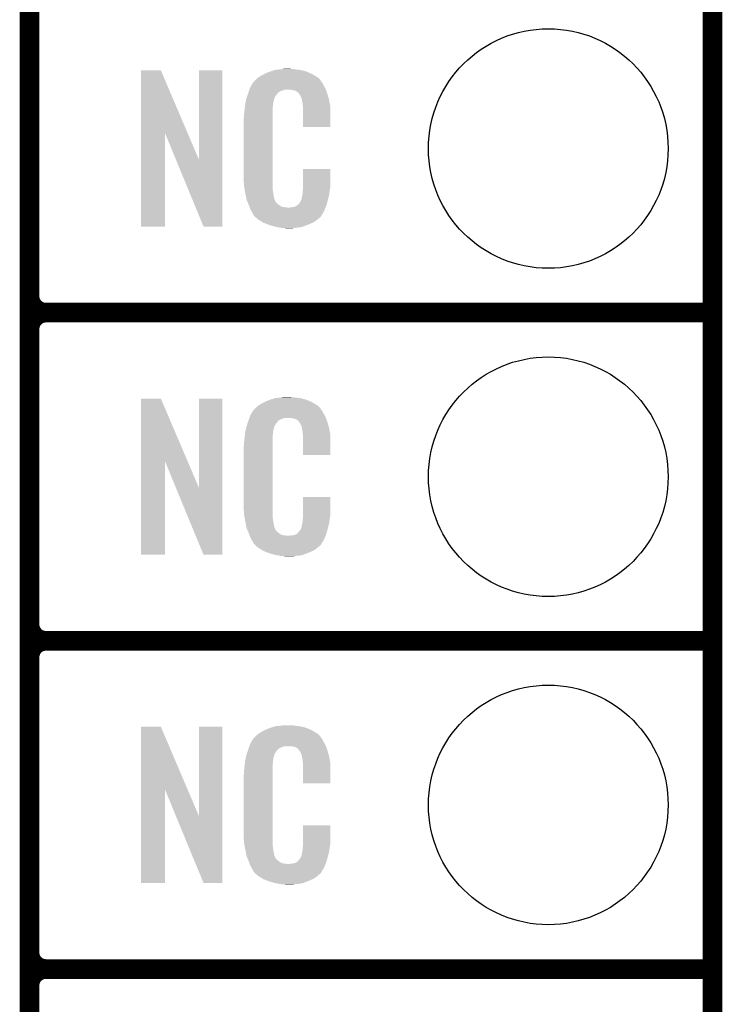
# Model space of a CAD drawing. Extents: x -0.05 to 0.95, y -0.15 to 1.54.
# Tile 16 of 26: x 0.74 to 0.95, y 0.04 to 0.34. Entities that reach past the tile are written whole.
import ezdxf

# ---------------------------------------------------------------- set-up
doc = ezdxf.new("R2010")
doc.units = 0
doc.layers.get('0').update_dxf_attribs({"linetype": 'CONTINUOUS'})
for name, color, linetype in [('ULTRASONIC_3_CLICK_V100_GKO', 5, 'CONTINUOUS'), ('ULTRASONIC_3_CLICK_V100_GTO', 14, 'CONTINUOUS'), ('ULTRASONIC_3_CLICK_V100_GTS', 12, 'CONTINUOUS')]:
    doc.layers.add(name, color=color, linetype=linetype)

# ---------------------------------------------------------------- blocks, each defined once
blk = doc.blocks.new('ROUND_41')
blk.add_circle((0, 0), 0.0365)

msp = doc.modelspace()

# ---------------------------------------------------------------- linework, layer by layer
at = {"layer": 'ULTRASONIC_3_CLICK_V100_GKO', "const_width": 0.006}
msp.add_lwpolyline([(0.95, -0.05), (0.95, 1.45)], dxfattribs=at)
at = {"layer": 'ULTRASONIC_3_CLICK_V100_GTO', "const_width": 0.006}
for points in [[(0.742, -0.022), (0.742, 0.722)], [(0.742, 0.255), (0.742, 0.345)], [(0.747, 0.25), (0.95, 0.25)], [(0.747, 0.25), (0.95, 0.25)], [(0.742, 0.155), (0.742, 0.245)], [(0.747, 0.15), (0.95, 0.15)], [(0.747, 0.15), (0.95, 0.15)], [(0.742, 0.055), (0.742, 0.145)], [(0.747, 0.05), (0.95, 0.05)], [(0.747, 0.05), (0.95, 0.05)]]:
    msp.add_lwpolyline(points, dxfattribs=at)
for points in [[(0.742, 0.255, 0.414214), (0.747, 0.25)], [(0.747, 0.25, 0.414214), (0.742, 0.245)], [(0.747, 0.25, 0.414214), (0.742, 0.245)], [(0.742, 0.155, 0.414214), (0.747, 0.15)], [(0.747, 0.15, 0.414214), (0.742, 0.145)], [(0.747, 0.15, 0.414214), (0.742, 0.145)], [(0.742, 0.055, 0.414214), (0.747, 0.05)], [(0.747, 0.05, 0.414214), (0.742, 0.045)], [(0.747, 0.05, 0.414214), (0.742, 0.045)]]:
    msp.add_lwpolyline(points, format="xyb", dxfattribs=at)
at = {"layer": 'ULTRASONIC_3_CLICK_V100_GTO'}
for points in [[(0.81667, 0.3239), (0.817, 0.324), (0.8247, 0.3239), (0.8239, 0.324)], [(0.817, 0.324), (0.8182, 0.3241), (0.8239, 0.324), (0.8231, 0.3241)], [(0.8182, 0.3241), (0.8188, 0.3242), (0.8231, 0.3241), (0.8225, 0.3242)], [(0.8188, 0.3242), (0.8194, 0.3243), (0.8219, 0.3242), (0.8214, 0.3243)], [(0.7759, 0.3046), (0.7759, 0.3238), (0.79019, 0.3046), (0.782, 0.3238)], [(0.7759, 0.3238), (0.7759, 0.3238), (0.782, 0.3238), (0.7759, 0.3238)], [(0.7936, 0.2966), (0.7936, 0.3238), (0.8007, 0.2966), (0.8007, 0.3238)], [(0.7936, 0.3238), (0.7936, 0.3238), (0.8007, 0.3238), (0.7936, 0.3238)], [(0.8108, 0.3209), (0.81137, 0.3214), (0.83053, 0.3209), (0.8301, 0.3214)], [(0.81137, 0.3214), (0.8116, 0.3216), (0.8301, 0.3214), (0.82982, 0.3216)], [(0.8116, 0.3216), (0.81207, 0.3219), (0.82982, 0.3216), (0.8294, 0.3219)], [(0.81207, 0.3219), (0.8127, 0.3223), (0.8294, 0.3219), (0.82873, 0.3223)], [(0.8127, 0.3223), (0.8137, 0.3228), (0.82873, 0.3223), (0.8279, 0.3228)], [(0.8137, 0.3228), (0.8141, 0.323), (0.8279, 0.3228), (0.82741, 0.323)], [(0.8141, 0.323), (0.8151, 0.3234), (0.82741, 0.323), (0.82644, 0.3234)], [(0.8151, 0.3234), (0.8154, 0.3235), (0.82644, 0.3234), (0.8262, 0.3235)], [(0.8154, 0.3235), (0.816, 0.3237), (0.8262, 0.3235), (0.82545, 0.3237)], [(0.816, 0.3237), (0.81667, 0.3239), (0.82545, 0.3237), (0.8247, 0.3239)], [(0.80895, 0.3179), (0.80902, 0.3181), (0.83227, 0.3179), (0.8322, 0.3181)], [(0.80902, 0.3181), (0.8092, 0.3186), (0.8322, 0.3181), (0.83193, 0.3186)], [(0.8092, 0.3186), (0.80955, 0.3192), (0.83193, 0.3186), (0.8316, 0.3192)], [(0.80955, 0.3192), (0.81008, 0.3201), (0.8316, 0.3192), (0.8311, 0.3201)], [(0.81008, 0.3201), (0.8102, 0.3203), (0.8311, 0.3201), (0.83095, 0.3203)], [(0.8102, 0.3203), (0.8104, 0.3204), (0.83095, 0.3203), (0.83088, 0.3204)], [(0.8104, 0.3204), (0.81048, 0.3205), (0.83088, 0.3204), (0.8308, 0.3205)], [(0.81048, 0.3205), (0.81064, 0.3207), (0.8308, 0.3205), (0.8307, 0.3207)], [(0.81064, 0.3207), (0.8108, 0.3209), (0.8307, 0.3207), (0.83053, 0.3209)], [(0.8079, 0.3147), (0.80812, 0.3154), (0.81641, 0.3147), (0.8166, 0.3154)], [(0.80812, 0.3154), (0.80841, 0.3163), (0.8166, 0.3154), (0.8171, 0.3163)], [(0.80841, 0.3163), (0.8085, 0.3166), (0.8171, 0.3163), (0.8174, 0.3166)], [(0.8085, 0.3166), (0.80854, 0.3167), (0.8174, 0.3166), (0.8175, 0.3167)], [(0.80854, 0.3167), (0.8086, 0.3169), (0.8175, 0.3167), (0.8176, 0.3169)], [(0.8086, 0.3169), (0.80875, 0.3173), (0.8176, 0.3169), (0.8181, 0.3173)], [(0.80875, 0.3173), (0.80895, 0.3179), (0.8181, 0.3173), (0.8196, 0.3179)], [(0.80895, 0.3179), (0.80895, 0.3179), (0.8196, 0.3179), (0.8215, 0.3179)], [(0.8222, 0.3178), (0.8215, 0.3179), (0.83231, 0.3178), (0.83227, 0.3179)], [(0.8227, 0.3177), (0.8222, 0.3178), (0.83234, 0.3177), (0.83231, 0.3178)], [(0.8237, 0.3172), (0.8227, 0.3177), (0.83252, 0.3172), (0.83234, 0.3177)], [(0.8238, 0.317), (0.8237, 0.3172), (0.83259, 0.317), (0.83252, 0.3172)], [(0.82406, 0.3167), (0.8238, 0.317), (0.8327, 0.3167), (0.83259, 0.317)], [(0.8244, 0.3163), (0.82406, 0.3167), (0.83282, 0.3163), (0.8327, 0.3167)], [(0.8248, 0.3154), (0.8244, 0.3163), (0.83308, 0.3154), (0.83282, 0.3163)], [(0.82496, 0.315), (0.8248, 0.3154), (0.8332, 0.315), (0.83308, 0.3154)], [(0.825, 0.3149), (0.82496, 0.315), (0.83322, 0.3149), (0.8332, 0.315)], [(0.8075, 0.3119), (0.80759, 0.3127), (0.8161, 0.3119), (0.8161, 0.3127)], [(0.80759, 0.3127), (0.8076, 0.3128), (0.8161, 0.3127), (0.81612, 0.3128)], [(0.8076, 0.3128), (0.80766, 0.3132), (0.81612, 0.3128), (0.8162, 0.3132)], [(0.80766, 0.3132), (0.80774, 0.3137), (0.8162, 0.3132), (0.8162, 0.3137)], [(0.80774, 0.3137), (0.80781, 0.3141), (0.8162, 0.3137), (0.8163, 0.3141)], [(0.80781, 0.3141), (0.80784, 0.3143), (0.8163, 0.3141), (0.8163, 0.3143)], [(0.80784, 0.3143), (0.8079, 0.3147), (0.8163, 0.3143), (0.81641, 0.3147)], [(0.825, 0.3146), (0.825, 0.3149), (0.83328, 0.3146), (0.83322, 0.3149)], [(0.8251, 0.3141), (0.825, 0.3146), (0.83337, 0.3141), (0.83328, 0.3146)], [(0.8252, 0.3134), (0.8251, 0.3141), (0.8335, 0.3134), (0.83337, 0.3141)], [(0.82524, 0.3129), (0.8252, 0.3134), (0.8336, 0.3129), (0.8335, 0.3134)], [(0.8253, 0.3121), (0.82524, 0.3129), (0.8336, 0.3121), (0.8336, 0.3129)], [(0.8253, 0.3066), (0.8253, 0.3121), (0.8336, 0.3066), (0.8336, 0.3121)], [(0.8072, 0.3091), (0.8073, 0.3096), (0.816, 0.3091), (0.816, 0.3096)], [(0.8072, 0.2914), (0.8072, 0.3091), (0.816, 0.2914), (0.816, 0.3091)], [(0.8073, 0.3103), (0.8074, 0.311), (0.816, 0.3103), (0.816, 0.311)], [(0.8073, 0.3096), (0.8073, 0.3103), (0.816, 0.3096), (0.816, 0.3103)], [(0.8074, 0.311), (0.80741, 0.3111), (0.816, 0.311), (0.816, 0.3111)], [(0.80741, 0.3111), (0.8075, 0.3119), (0.816, 0.3111), (0.8161, 0.3119)], [(0.7759, 0.2762), (0.7759, 0.3046), (0.7833, 0.2762), (0.7833, 0.3046)], [(0.78659, 0.2966), (0.7833, 0.3046), (0.7936, 0.2966), (0.79019, 0.3046)], [(0.795, 0.2762), (0.78659, 0.2966), (0.8007, 0.2762), (0.8007, 0.2966)], [(0.80729, 0.2889), (0.8072, 0.2914), (0.816, 0.2889), (0.816, 0.2914)], [(0.8253, 0.2883), (0.8253, 0.2938), (0.8336, 0.2883), (0.8336, 0.2938)], [(0.8253, 0.2938), (0.8253, 0.2938), (0.8336, 0.2938), (0.8253, 0.2938)], [(0.8073, 0.2887), (0.80729, 0.2889), (0.81603, 0.2887), (0.816, 0.2889)], [(0.80739, 0.2882), (0.8073, 0.2887), (0.8161, 0.2882), (0.81603, 0.2887)], [(0.80754, 0.2873), (0.80739, 0.2882), (0.8161, 0.2873), (0.8161, 0.2882)], [(0.8253, 0.2878), (0.8253, 0.2883), (0.83353, 0.2878), (0.8336, 0.2883)], [(0.8077, 0.2864), (0.80754, 0.2873), (0.81624, 0.2864), (0.8161, 0.2873)], [(0.8079, 0.2854), (0.8077, 0.2864), (0.8164, 0.2854), (0.81624, 0.2864)], [(0.80808, 0.2845), (0.8079, 0.2854), (0.8166, 0.2845), (0.8164, 0.2854)], [(0.8248, 0.2844), (0.825, 0.2854), (0.8329, 0.2844), (0.83314, 0.2854)], [(0.825, 0.2855), (0.8251, 0.2857), (0.83316, 0.2855), (0.83321, 0.2857)], [(0.825, 0.2854), (0.825, 0.2855), (0.83314, 0.2854), (0.83316, 0.2855)], [(0.8251, 0.286), (0.82512, 0.2861), (0.83328, 0.286), (0.8333, 0.2861)], [(0.8251, 0.2857), (0.8251, 0.286), (0.83321, 0.2857), (0.83328, 0.286)], [(0.82512, 0.2861), (0.8252, 0.2865), (0.8333, 0.2861), (0.83335, 0.2865)], [(0.8252, 0.287), (0.82527, 0.2876), (0.83342, 0.287), (0.8335, 0.2876)], [(0.8252, 0.2865), (0.8252, 0.287), (0.83335, 0.2865), (0.83342, 0.287)], [(0.82527, 0.2876), (0.8253, 0.2878), (0.8335, 0.2876), (0.83353, 0.2878)], [(0.8081, 0.2844), (0.80808, 0.2845), (0.81665, 0.2844), (0.8166, 0.2845)], [(0.80839, 0.2837), (0.8081, 0.2844), (0.817, 0.2837), (0.81665, 0.2844)], [(0.80843, 0.2836), (0.80839, 0.2837), (0.8171, 0.2836), (0.817, 0.2837)], [(0.80851, 0.2834), (0.80843, 0.2836), (0.8172, 0.2834), (0.8171, 0.2836)], [(0.80859, 0.2832), (0.80851, 0.2834), (0.8175, 0.2832), (0.8172, 0.2834)], [(0.80872, 0.2829), (0.80859, 0.2832), (0.8178, 0.2829), (0.8175, 0.2832)], [(0.8088, 0.2827), (0.80872, 0.2829), (0.8181, 0.2827), (0.8178, 0.2829)], [(0.80888, 0.2825), (0.8088, 0.2827), (0.8184, 0.2825), (0.8181, 0.2827)], [(0.80899, 0.2822), (0.80888, 0.2825), (0.819, 0.2822), (0.8184, 0.2825)], [(0.80907, 0.282), (0.80899, 0.2822), (0.8208, 0.282), (0.819, 0.2822)], [(0.8093, 0.2814), (0.80907, 0.282), (0.83191, 0.2814), (0.83215, 0.282)], [(0.8212, 0.282), (0.8215, 0.2821), (0.83215, 0.282), (0.83219, 0.2821)], [(0.8219, 0.2821), (0.8229, 0.2823), (0.83219, 0.2821), (0.83228, 0.2823)], [(0.8229, 0.2823), (0.8234, 0.2826), (0.83228, 0.2823), (0.8324, 0.2826)], [(0.8234, 0.2826), (0.8238, 0.2829), (0.8324, 0.2826), (0.83248, 0.2829)], [(0.8238, 0.2829), (0.8239, 0.2831), (0.83248, 0.2829), (0.83254, 0.2831)], [(0.8239, 0.2831), (0.8243, 0.2835), (0.83254, 0.2831), (0.83265, 0.2835)], [(0.8243, 0.2835), (0.8248, 0.2844), (0.83265, 0.2835), (0.8329, 0.2844)], [(0.80958, 0.2809), (0.8093, 0.2814), (0.8317, 0.2809), (0.83191, 0.2814)], [(0.8098, 0.2805), (0.80958, 0.2809), (0.83146, 0.2805), (0.8317, 0.2809)], [(0.8102, 0.2799), (0.8098, 0.2805), (0.8311, 0.2799), (0.83146, 0.2805)], [(0.8102, 0.2797), (0.8102, 0.2799), (0.83098, 0.2797), (0.8311, 0.2799)], [(0.8105, 0.2794), (0.8102, 0.2797), (0.8308, 0.2794), (0.83098, 0.2797)], [(0.8107, 0.2792), (0.8105, 0.2794), (0.8307, 0.2792), (0.8308, 0.2794)], [(0.8109, 0.279), (0.8107, 0.2792), (0.83045, 0.279), (0.8307, 0.2792)], [(0.81113, 0.2788), (0.8109, 0.279), (0.8302, 0.2788), (0.83045, 0.279)], [(0.8116, 0.2784), (0.81113, 0.2788), (0.82973, 0.2784), (0.8302, 0.2788)], [(0.81192, 0.2782), (0.8116, 0.2784), (0.8295, 0.2782), (0.82973, 0.2784)], [(0.81304, 0.2775), (0.81192, 0.2782), (0.8285, 0.2775), (0.8295, 0.2782)], [(0.8132, 0.2774), (0.81304, 0.2775), (0.82827, 0.2774), (0.8285, 0.2775)], [(0.81449, 0.2769), (0.8132, 0.2774), (0.8271, 0.2769), (0.82827, 0.2774)], [(0.815, 0.2767), (0.81449, 0.2769), (0.82659, 0.2767), (0.8271, 0.2769)], [(0.8167, 0.2762), (0.815, 0.2767), (0.8253, 0.2762), (0.82659, 0.2767)], [(0.81777, 0.276), (0.8167, 0.2762), (0.8244, 0.276), (0.8253, 0.2762)], [(0.8183, 0.2759), (0.81777, 0.276), (0.8233, 0.2759), (0.8244, 0.276)], [(0.8189, 0.2758), (0.8183, 0.2759), (0.8227, 0.2758), (0.8233, 0.2759)], [(0.82, 0.2757), (0.8196, 0.2758), (0.8221, 0.2757), (0.8227, 0.2758)], [(0.7759, 0.2046), (0.7759, 0.2238), (0.79019, 0.2046), (0.782, 0.2238)], [(0.7759, 0.2238), (0.7759, 0.2238), (0.782, 0.2238), (0.7759, 0.2238)], [(0.7936, 0.1966), (0.7936, 0.2238), (0.8007, 0.1966), (0.8007, 0.2238)], [(0.7936, 0.2238), (0.7936, 0.2238), (0.8007, 0.2238), (0.7936, 0.2238)], [(0.81207, 0.2219), (0.8127, 0.2223), (0.8294, 0.2219), (0.82873, 0.2223)], [(0.8127, 0.2223), (0.8137, 0.2228), (0.82873, 0.2223), (0.8279, 0.2228)], [(0.8137, 0.2228), (0.8141, 0.223), (0.8279, 0.2228), (0.82741, 0.223)], [(0.8141, 0.223), (0.8151, 0.2234), (0.82741, 0.223), (0.82644, 0.2234)], [(0.8151, 0.2234), (0.8154, 0.2235), (0.82644, 0.2234), (0.8262, 0.2235)], [(0.8154, 0.2235), (0.816, 0.2237), (0.8262, 0.2235), (0.82545, 0.2237)], [(0.816, 0.2237), (0.81667, 0.2239), (0.82545, 0.2237), (0.8247, 0.2239)], [(0.81667, 0.2239), (0.817, 0.224), (0.8247, 0.2239), (0.8239, 0.224)], [(0.817, 0.224), (0.8182, 0.2241), (0.8239, 0.224), (0.8231, 0.2241)], [(0.8182, 0.2241), (0.8188, 0.2242), (0.8231, 0.2241), (0.8225, 0.2242)], [(0.8188, 0.2242), (0.8194, 0.2243), (0.8219, 0.2242), (0.8214, 0.2243)], [(0.8092, 0.2186), (0.80955, 0.2192), (0.83193, 0.2186), (0.8316, 0.2192)], [(0.80955, 0.2192), (0.81008, 0.2201), (0.8316, 0.2192), (0.8311, 0.2201)], [(0.81008, 0.2201), (0.8102, 0.2203), (0.8311, 0.2201), (0.83095, 0.2203)], [(0.8102, 0.2203), (0.8104, 0.2204), (0.83095, 0.2203), (0.83088, 0.2204)], [(0.8104, 0.2204), (0.81048, 0.2205), (0.83088, 0.2204), (0.8308, 0.2205)], [(0.81048, 0.2205), (0.81064, 0.2207), (0.8308, 0.2205), (0.8307, 0.2207)], [(0.81064, 0.2207), (0.8108, 0.2209), (0.8307, 0.2207), (0.83053, 0.2209)], [(0.8108, 0.2209), (0.81137, 0.2214), (0.83053, 0.2209), (0.8301, 0.2214)], [(0.81137, 0.2214), (0.8116, 0.2216), (0.8301, 0.2214), (0.82982, 0.2216)], [(0.8116, 0.2216), (0.81207, 0.2219), (0.82982, 0.2216), (0.8294, 0.2219)], [(0.80812, 0.2154), (0.80841, 0.2163), (0.8166, 0.2154), (0.8171, 0.2163)], [(0.80841, 0.2163), (0.8085, 0.2166), (0.8171, 0.2163), (0.8174, 0.2166)], [(0.8085, 0.2166), (0.80854, 0.2167), (0.8174, 0.2166), (0.8175, 0.2167)], [(0.80854, 0.2167), (0.8086, 0.2169), (0.8175, 0.2167), (0.8176, 0.2169)], [(0.8086, 0.2169), (0.80875, 0.2173), (0.8176, 0.2169), (0.8181, 0.2173)], [(0.80875, 0.2173), (0.80895, 0.2179), (0.8181, 0.2173), (0.8196, 0.2179)], [(0.80895, 0.2179), (0.80902, 0.2181), (0.83227, 0.2179), (0.8322, 0.2181)], [(0.80895, 0.2179), (0.80895, 0.2179), (0.8196, 0.2179), (0.8215, 0.2179)], [(0.80902, 0.2181), (0.8092, 0.2186), (0.8322, 0.2181), (0.83193, 0.2186)], [(0.8222, 0.2178), (0.8215, 0.2179), (0.83231, 0.2178), (0.83227, 0.2179)], [(0.8227, 0.2177), (0.8222, 0.2178), (0.83234, 0.2177), (0.83231, 0.2178)], [(0.8237, 0.2172), (0.8227, 0.2177), (0.83252, 0.2172), (0.83234, 0.2177)], [(0.8238, 0.217), (0.8237, 0.2172), (0.83259, 0.217), (0.83252, 0.2172)], [(0.82406, 0.2167), (0.8238, 0.217), (0.8327, 0.2167), (0.83259, 0.217)], [(0.8244, 0.2163), (0.82406, 0.2167), (0.83282, 0.2163), (0.8327, 0.2167)], [(0.8248, 0.2154), (0.8244, 0.2163), (0.83308, 0.2154), (0.83282, 0.2163)], [(0.8076, 0.2128), (0.80766, 0.2132), (0.81612, 0.2128), (0.8162, 0.2132)], [(0.80766, 0.2132), (0.80774, 0.2137), (0.8162, 0.2132), (0.8162, 0.2137)], [(0.80774, 0.2137), (0.80781, 0.2141), (0.8162, 0.2137), (0.8163, 0.2141)], [(0.80781, 0.2141), (0.80784, 0.2143), (0.8163, 0.2141), (0.8163, 0.2143)], [(0.80784, 0.2143), (0.8079, 0.2147), (0.8163, 0.2143), (0.81641, 0.2147)], [(0.8079, 0.2147), (0.80812, 0.2154), (0.81641, 0.2147), (0.8166, 0.2154)], [(0.82496, 0.215), (0.8248, 0.2154), (0.8332, 0.215), (0.83308, 0.2154)], [(0.825, 0.2149), (0.82496, 0.215), (0.83322, 0.2149), (0.8332, 0.215)], [(0.825, 0.2146), (0.825, 0.2149), (0.83328, 0.2146), (0.83322, 0.2149)], [(0.8251, 0.2141), (0.825, 0.2146), (0.83337, 0.2141), (0.83328, 0.2146)], [(0.8252, 0.2134), (0.8251, 0.2141), (0.8335, 0.2134), (0.83337, 0.2141)], [(0.82524, 0.2129), (0.8252, 0.2134), (0.8336, 0.2129), (0.8335, 0.2134)], [(0.8073, 0.2103), (0.8074, 0.211), (0.816, 0.2103), (0.816, 0.211)], [(0.8073, 0.2096), (0.8073, 0.2103), (0.816, 0.2096), (0.816, 0.2103)], [(0.8074, 0.211), (0.80741, 0.2111), (0.816, 0.211), (0.816, 0.2111)], [(0.80741, 0.2111), (0.8075, 0.2119), (0.816, 0.2111), (0.8161, 0.2119)], [(0.8075, 0.2119), (0.80759, 0.2127), (0.8161, 0.2119), (0.8161, 0.2127)], [(0.80759, 0.2127), (0.8076, 0.2128), (0.8161, 0.2127), (0.81612, 0.2128)], [(0.8253, 0.2121), (0.82524, 0.2129), (0.8336, 0.2121), (0.8336, 0.2129)], [(0.8253, 0.2066), (0.8253, 0.2121), (0.8336, 0.2066), (0.8336, 0.2121)], [(0.8072, 0.2091), (0.8073, 0.2096), (0.816, 0.2091), (0.816, 0.2096)], [(0.8072, 0.1914), (0.8072, 0.2091), (0.816, 0.1914), (0.816, 0.2091)], [(0.7759, 0.1762), (0.7759, 0.2046), (0.7833, 0.1762), (0.7833, 0.2046)], [(0.78659, 0.1966), (0.7833, 0.2046), (0.7936, 0.1966), (0.79019, 0.2046)], [(0.795, 0.1762), (0.78659, 0.1966), (0.8007, 0.1762), (0.8007, 0.1966)], [(0.8253, 0.1883), (0.8253, 0.1938), (0.8336, 0.1883), (0.8336, 0.1938)], [(0.8253, 0.1938), (0.8253, 0.1938), (0.8336, 0.1938), (0.8253, 0.1938)], [(0.80729, 0.1889), (0.8072, 0.1914), (0.816, 0.1889), (0.816, 0.1914)], [(0.8073, 0.1887), (0.80729, 0.1889), (0.81603, 0.1887), (0.816, 0.1889)], [(0.80739, 0.1882), (0.8073, 0.1887), (0.8161, 0.1882), (0.81603, 0.1887)], [(0.80754, 0.1873), (0.80739, 0.1882), (0.8161, 0.1873), (0.8161, 0.1882)], [(0.8077, 0.1864), (0.80754, 0.1873), (0.81624, 0.1864), (0.8161, 0.1873)], [(0.8079, 0.1854), (0.8077, 0.1864), (0.8164, 0.1854), (0.81624, 0.1864)], [(0.8251, 0.186), (0.82512, 0.1861), (0.83328, 0.186), (0.8333, 0.1861)], [(0.8251, 0.1857), (0.8251, 0.186), (0.83321, 0.1857), (0.83328, 0.186)], [(0.82512, 0.1861), (0.8252, 0.1865), (0.8333, 0.1861), (0.83335, 0.1865)], [(0.8252, 0.187), (0.82527, 0.1876), (0.83342, 0.187), (0.8335, 0.1876)], [(0.8252, 0.1865), (0.8252, 0.187), (0.83335, 0.1865), (0.83342, 0.187)], [(0.82527, 0.1876), (0.8253, 0.1878), (0.8335, 0.1876), (0.83353, 0.1878)], [(0.8253, 0.1878), (0.8253, 0.1883), (0.83353, 0.1878), (0.8336, 0.1883)], [(0.80808, 0.1845), (0.8079, 0.1854), (0.8166, 0.1845), (0.8164, 0.1854)], [(0.8081, 0.1844), (0.80808, 0.1845), (0.81665, 0.1844), (0.8166, 0.1845)], [(0.80839, 0.1837), (0.8081, 0.1844), (0.817, 0.1837), (0.81665, 0.1844)], [(0.80843, 0.1836), (0.80839, 0.1837), (0.8171, 0.1836), (0.817, 0.1837)], [(0.80851, 0.1834), (0.80843, 0.1836), (0.8172, 0.1834), (0.8171, 0.1836)], [(0.80859, 0.1832), (0.80851, 0.1834), (0.8175, 0.1832), (0.8172, 0.1834)], [(0.80872, 0.1829), (0.80859, 0.1832), (0.8178, 0.1829), (0.8175, 0.1832)], [(0.8238, 0.1829), (0.8239, 0.1831), (0.83248, 0.1829), (0.83254, 0.1831)], [(0.8239, 0.1831), (0.8243, 0.1835), (0.83254, 0.1831), (0.83265, 0.1835)], [(0.8243, 0.1835), (0.8248, 0.1844), (0.83265, 0.1835), (0.8329, 0.1844)], [(0.8248, 0.1844), (0.825, 0.1854), (0.8329, 0.1844), (0.83314, 0.1854)], [(0.825, 0.1855), (0.8251, 0.1857), (0.83316, 0.1855), (0.83321, 0.1857)], [(0.825, 0.1854), (0.825, 0.1855), (0.83314, 0.1854), (0.83316, 0.1855)], [(0.8088, 0.1827), (0.80872, 0.1829), (0.8181, 0.1827), (0.8178, 0.1829)], [(0.80888, 0.1825), (0.8088, 0.1827), (0.8184, 0.1825), (0.8181, 0.1827)], [(0.80899, 0.1822), (0.80888, 0.1825), (0.819, 0.1822), (0.8184, 0.1825)], [(0.80907, 0.182), (0.80899, 0.1822), (0.8208, 0.182), (0.819, 0.1822)], [(0.8093, 0.1814), (0.80907, 0.182), (0.83191, 0.1814), (0.83215, 0.182)], [(0.80958, 0.1809), (0.8093, 0.1814), (0.8317, 0.1809), (0.83191, 0.1814)], [(0.8098, 0.1805), (0.80958, 0.1809), (0.83146, 0.1805), (0.8317, 0.1809)], [(0.8102, 0.1799), (0.8098, 0.1805), (0.8311, 0.1799), (0.83146, 0.1805)], [(0.8212, 0.182), (0.8215, 0.1821), (0.83215, 0.182), (0.83219, 0.1821)], [(0.8219, 0.1821), (0.8229, 0.1823), (0.83219, 0.1821), (0.83228, 0.1823)], [(0.8229, 0.1823), (0.8234, 0.1826), (0.83228, 0.1823), (0.8324, 0.1826)], [(0.8234, 0.1826), (0.8238, 0.1829), (0.8324, 0.1826), (0.83248, 0.1829)], [(0.8102, 0.1797), (0.8102, 0.1799), (0.83098, 0.1797), (0.8311, 0.1799)], [(0.8105, 0.1794), (0.8102, 0.1797), (0.8308, 0.1794), (0.83098, 0.1797)], [(0.8107, 0.1792), (0.8105, 0.1794), (0.8307, 0.1792), (0.8308, 0.1794)], [(0.8109, 0.179), (0.8107, 0.1792), (0.83045, 0.179), (0.8307, 0.1792)], [(0.81113, 0.1788), (0.8109, 0.179), (0.8302, 0.1788), (0.83045, 0.179)], [(0.8116, 0.1784), (0.81113, 0.1788), (0.82973, 0.1784), (0.8302, 0.1788)], [(0.81192, 0.1782), (0.8116, 0.1784), (0.8295, 0.1782), (0.82973, 0.1784)], [(0.81304, 0.1775), (0.81192, 0.1782), (0.8285, 0.1775), (0.8295, 0.1782)], [(0.8132, 0.1774), (0.81304, 0.1775), (0.82827, 0.1774), (0.8285, 0.1775)], [(0.81449, 0.1769), (0.8132, 0.1774), (0.8271, 0.1769), (0.82827, 0.1774)], [(0.815, 0.1767), (0.81449, 0.1769), (0.82659, 0.1767), (0.8271, 0.1769)], [(0.8167, 0.1762), (0.815, 0.1767), (0.8253, 0.1762), (0.82659, 0.1767)], [(0.81777, 0.176), (0.8167, 0.1762), (0.8244, 0.176), (0.8253, 0.1762)], [(0.8183, 0.1759), (0.81777, 0.176), (0.8233, 0.1759), (0.8244, 0.176)], [(0.8189, 0.1758), (0.8183, 0.1759), (0.8227, 0.1758), (0.8233, 0.1759)], [(0.82, 0.1757), (0.8196, 0.1758), (0.8221, 0.1757), (0.8227, 0.1758)], [(0.7759, 0.1046), (0.7759, 0.1238), (0.79019, 0.1046), (0.782, 0.1238)], [(0.7759, 0.1238), (0.7759, 0.1238), (0.782, 0.1238), (0.7759, 0.1238)], [(0.7936, 0.0966), (0.7936, 0.1238), (0.8007, 0.0966), (0.8007, 0.1238)], [(0.7936, 0.1238), (0.7936, 0.1238), (0.8007, 0.1238), (0.7936, 0.1238)], [(0.8137, 0.1228), (0.8141, 0.123), (0.8279, 0.1228), (0.82741, 0.123)], [(0.8141, 0.123), (0.8151, 0.1234), (0.82741, 0.123), (0.82644, 0.1234)], [(0.8151, 0.1234), (0.8154, 0.1235), (0.82644, 0.1234), (0.8262, 0.1235)], [(0.8154, 0.1235), (0.816, 0.1237), (0.8262, 0.1235), (0.82545, 0.1237)], [(0.816, 0.1237), (0.81667, 0.1239), (0.82545, 0.1237), (0.8247, 0.1239)], [(0.81667, 0.1239), (0.817, 0.124), (0.8247, 0.1239), (0.8239, 0.124)], [(0.817, 0.124), (0.8182, 0.1241), (0.8239, 0.124), (0.8231, 0.1241)], [(0.8182, 0.1241), (0.8188, 0.1242), (0.8231, 0.1241), (0.8225, 0.1242)], [(0.8188, 0.1242), (0.8194, 0.1243), (0.8219, 0.1242), (0.8214, 0.1243)], [(0.80955, 0.1192), (0.81008, 0.1201), (0.8316, 0.1192), (0.8311, 0.1201)], [(0.81008, 0.1201), (0.8102, 0.1203), (0.8311, 0.1201), (0.83095, 0.1203)], [(0.8102, 0.1203), (0.8104, 0.1204), (0.83095, 0.1203), (0.83088, 0.1204)], [(0.8104, 0.1204), (0.81048, 0.1205), (0.83088, 0.1204), (0.8308, 0.1205)], [(0.81048, 0.1205), (0.81064, 0.1207), (0.8308, 0.1205), (0.8307, 0.1207)], [(0.81064, 0.1207), (0.8108, 0.1209), (0.8307, 0.1207), (0.83053, 0.1209)], [(0.8108, 0.1209), (0.81137, 0.1214), (0.83053, 0.1209), (0.8301, 0.1214)], [(0.81137, 0.1214), (0.8116, 0.1216), (0.8301, 0.1214), (0.82982, 0.1216)], [(0.8116, 0.1216), (0.81207, 0.1219), (0.82982, 0.1216), (0.8294, 0.1219)], [(0.81207, 0.1219), (0.8127, 0.1223), (0.8294, 0.1219), (0.82873, 0.1223)], [(0.8127, 0.1223), (0.8137, 0.1228), (0.82873, 0.1223), (0.8279, 0.1228)], [(0.8086, 0.1169), (0.80875, 0.1173), (0.8176, 0.1169), (0.8181, 0.1173)], [(0.80875, 0.1173), (0.80895, 0.1179), (0.8181, 0.1173), (0.8196, 0.1179)], [(0.80895, 0.1179), (0.80902, 0.1181), (0.83227, 0.1179), (0.8322, 0.1181)], [(0.80895, 0.1179), (0.80895, 0.1179), (0.8196, 0.1179), (0.8215, 0.1179)], [(0.80902, 0.1181), (0.8092, 0.1186), (0.8322, 0.1181), (0.83193, 0.1186)], [(0.8092, 0.1186), (0.80955, 0.1192), (0.83193, 0.1186), (0.8316, 0.1192)], [(0.8222, 0.1178), (0.8215, 0.1179), (0.83231, 0.1178), (0.83227, 0.1179)], [(0.8227, 0.1177), (0.8222, 0.1178), (0.83234, 0.1177), (0.83231, 0.1178)], [(0.8237, 0.1172), (0.8227, 0.1177), (0.83252, 0.1172), (0.83234, 0.1177)], [(0.8238, 0.117), (0.8237, 0.1172), (0.83259, 0.117), (0.83252, 0.1172)], [(0.82406, 0.1167), (0.8238, 0.117), (0.8327, 0.1167), (0.83259, 0.117)], [(0.80774, 0.1137), (0.80781, 0.1141), (0.8162, 0.1137), (0.8163, 0.1141)], [(0.80781, 0.1141), (0.80784, 0.1143), (0.8163, 0.1141), (0.8163, 0.1143)], [(0.80784, 0.1143), (0.8079, 0.1147), (0.8163, 0.1143), (0.81641, 0.1147)], [(0.8079, 0.1147), (0.80812, 0.1154), (0.81641, 0.1147), (0.8166, 0.1154)], [(0.80812, 0.1154), (0.80841, 0.1163), (0.8166, 0.1154), (0.8171, 0.1163)], [(0.80841, 0.1163), (0.8085, 0.1166), (0.8171, 0.1163), (0.8174, 0.1166)], [(0.8085, 0.1166), (0.80854, 0.1167), (0.8174, 0.1166), (0.8175, 0.1167)], [(0.80854, 0.1167), (0.8086, 0.1169), (0.8175, 0.1167), (0.8176, 0.1169)], [(0.8244, 0.1163), (0.82406, 0.1167), (0.83282, 0.1163), (0.8327, 0.1167)], [(0.8248, 0.1154), (0.8244, 0.1163), (0.83308, 0.1154), (0.83282, 0.1163)], [(0.82496, 0.115), (0.8248, 0.1154), (0.8332, 0.115), (0.83308, 0.1154)], [(0.825, 0.1149), (0.82496, 0.115), (0.83322, 0.1149), (0.8332, 0.115)], [(0.825, 0.1146), (0.825, 0.1149), (0.83328, 0.1146), (0.83322, 0.1149)], [(0.8251, 0.1141), (0.825, 0.1146), (0.83337, 0.1141), (0.83328, 0.1146)], [(0.8252, 0.1134), (0.8251, 0.1141), (0.8335, 0.1134), (0.83337, 0.1141)], [(0.8073, 0.1103), (0.8074, 0.111), (0.816, 0.1103), (0.816, 0.111)], [(0.8074, 0.111), (0.80741, 0.1111), (0.816, 0.111), (0.816, 0.1111)], [(0.80741, 0.1111), (0.8075, 0.1119), (0.816, 0.1111), (0.8161, 0.1119)], [(0.8075, 0.1119), (0.80759, 0.1127), (0.8161, 0.1119), (0.8161, 0.1127)], [(0.80759, 0.1127), (0.8076, 0.1128), (0.8161, 0.1127), (0.81612, 0.1128)], [(0.8076, 0.1128), (0.80766, 0.1132), (0.81612, 0.1128), (0.8162, 0.1132)], [(0.80766, 0.1132), (0.80774, 0.1137), (0.8162, 0.1132), (0.8162, 0.1137)], [(0.82524, 0.1129), (0.8252, 0.1134), (0.8336, 0.1129), (0.8335, 0.1134)], [(0.8253, 0.1121), (0.82524, 0.1129), (0.8336, 0.1121), (0.8336, 0.1129)], [(0.8253, 0.1066), (0.8253, 0.1121), (0.8336, 0.1066), (0.8336, 0.1121)], [(0.8072, 0.1091), (0.8073, 0.1096), (0.816, 0.1091), (0.816, 0.1096)], [(0.8072, 0.0914), (0.8072, 0.1091), (0.816, 0.0914), (0.816, 0.1091)], [(0.8073, 0.1096), (0.8073, 0.1103), (0.816, 0.1096), (0.816, 0.1103)], [(0.7759, 0.0762), (0.7759, 0.1046), (0.7833, 0.0762), (0.7833, 0.1046)], [(0.78659, 0.0966), (0.7833, 0.1046), (0.7936, 0.0966), (0.79019, 0.1046)], [(0.795, 0.0762), (0.78659, 0.0966), (0.8007, 0.0762), (0.8007, 0.0966)], [(0.8253, 0.0883), (0.8253, 0.0938), (0.8336, 0.0883), (0.8336, 0.0938)], [(0.8253, 0.0938), (0.8253, 0.0938), (0.8336, 0.0938), (0.8253, 0.0938)], [(0.80729, 0.0889), (0.8072, 0.0914), (0.816, 0.0889), (0.816, 0.0914)], [(0.8073, 0.0887), (0.80729, 0.0889), (0.81603, 0.0887), (0.816, 0.0889)], [(0.80739, 0.0882), (0.8073, 0.0887), (0.8161, 0.0882), (0.81603, 0.0887)], [(0.80754, 0.0873), (0.80739, 0.0882), (0.8161, 0.0873), (0.8161, 0.0882)], [(0.8077, 0.0864), (0.80754, 0.0873), (0.81624, 0.0864), (0.8161, 0.0873)], [(0.8252, 0.087), (0.82527, 0.0876), (0.83342, 0.087), (0.8335, 0.0876)], [(0.8252, 0.0865), (0.8252, 0.087), (0.83335, 0.0865), (0.83342, 0.087)], [(0.82527, 0.0876), (0.8253, 0.0878), (0.8335, 0.0876), (0.83353, 0.0878)], [(0.8253, 0.0878), (0.8253, 0.0883), (0.83353, 0.0878), (0.8336, 0.0883)], [(0.8079, 0.0854), (0.8077, 0.0864), (0.8164, 0.0854), (0.81624, 0.0864)], [(0.80808, 0.0845), (0.8079, 0.0854), (0.8166, 0.0845), (0.8164, 0.0854)], [(0.8081, 0.0844), (0.80808, 0.0845), (0.81665, 0.0844), (0.8166, 0.0845)], [(0.80839, 0.0837), (0.8081, 0.0844), (0.817, 0.0837), (0.81665, 0.0844)], [(0.8243, 0.0835), (0.8248, 0.0844), (0.83265, 0.0835), (0.8329, 0.0844)], [(0.8248, 0.0844), (0.825, 0.0854), (0.8329, 0.0844), (0.83314, 0.0854)], [(0.825, 0.0855), (0.8251, 0.0857), (0.83316, 0.0855), (0.83321, 0.0857)], [(0.825, 0.0854), (0.825, 0.0855), (0.83314, 0.0854), (0.83316, 0.0855)], [(0.8251, 0.086), (0.82512, 0.0861), (0.83328, 0.086), (0.8333, 0.0861)], [(0.8251, 0.0857), (0.8251, 0.086), (0.83321, 0.0857), (0.83328, 0.086)], [(0.82512, 0.0861), (0.8252, 0.0865), (0.8333, 0.0861), (0.83335, 0.0865)], [(0.80843, 0.0836), (0.80839, 0.0837), (0.8171, 0.0836), (0.817, 0.0837)], [(0.80851, 0.0834), (0.80843, 0.0836), (0.8172, 0.0834), (0.8171, 0.0836)], [(0.80859, 0.0832), (0.80851, 0.0834), (0.8175, 0.0832), (0.8172, 0.0834)], [(0.80872, 0.0829), (0.80859, 0.0832), (0.8178, 0.0829), (0.8175, 0.0832)], [(0.8088, 0.0827), (0.80872, 0.0829), (0.8181, 0.0827), (0.8178, 0.0829)], [(0.80888, 0.0825), (0.8088, 0.0827), (0.8184, 0.0825), (0.8181, 0.0827)], [(0.80899, 0.0822), (0.80888, 0.0825), (0.819, 0.0822), (0.8184, 0.0825)], [(0.80907, 0.082), (0.80899, 0.0822), (0.8208, 0.082), (0.819, 0.0822)], [(0.8093, 0.0814), (0.80907, 0.082), (0.83191, 0.0814), (0.83215, 0.082)], [(0.80958, 0.0809), (0.8093, 0.0814), (0.8317, 0.0809), (0.83191, 0.0814)], [(0.8212, 0.082), (0.8215, 0.0821), (0.83215, 0.082), (0.83219, 0.0821)], [(0.8219, 0.0821), (0.8229, 0.0823), (0.83219, 0.0821), (0.83228, 0.0823)], [(0.8229, 0.0823), (0.8234, 0.0826), (0.83228, 0.0823), (0.8324, 0.0826)], [(0.8234, 0.0826), (0.8238, 0.0829), (0.8324, 0.0826), (0.83248, 0.0829)], [(0.8238, 0.0829), (0.8239, 0.0831), (0.83248, 0.0829), (0.83254, 0.0831)], [(0.8239, 0.0831), (0.8243, 0.0835), (0.83254, 0.0831), (0.83265, 0.0835)], [(0.8098, 0.0805), (0.80958, 0.0809), (0.83146, 0.0805), (0.8317, 0.0809)], [(0.8102, 0.0799), (0.8098, 0.0805), (0.8311, 0.0799), (0.83146, 0.0805)], [(0.8102, 0.0797), (0.8102, 0.0799), (0.83098, 0.0797), (0.8311, 0.0799)], [(0.8105, 0.0794), (0.8102, 0.0797), (0.8308, 0.0794), (0.83098, 0.0797)], [(0.8107, 0.0792), (0.8105, 0.0794), (0.8307, 0.0792), (0.8308, 0.0794)], [(0.8109, 0.079), (0.8107, 0.0792), (0.83045, 0.079), (0.8307, 0.0792)], [(0.81113, 0.0788), (0.8109, 0.079), (0.8302, 0.0788), (0.83045, 0.079)], [(0.8116, 0.0784), (0.81113, 0.0788), (0.82973, 0.0784), (0.8302, 0.0788)], [(0.81192, 0.0782), (0.8116, 0.0784), (0.8295, 0.0782), (0.82973, 0.0784)], [(0.81304, 0.0775), (0.81192, 0.0782), (0.8285, 0.0775), (0.8295, 0.0782)], [(0.8132, 0.0774), (0.81304, 0.0775), (0.82827, 0.0774), (0.8285, 0.0775)], [(0.81449, 0.0769), (0.8132, 0.0774), (0.8271, 0.0769), (0.82827, 0.0774)], [(0.815, 0.0767), (0.81449, 0.0769), (0.82659, 0.0767), (0.8271, 0.0769)], [(0.8167, 0.0762), (0.815, 0.0767), (0.8253, 0.0762), (0.82659, 0.0767)], [(0.81777, 0.076), (0.8167, 0.0762), (0.8244, 0.076), (0.8253, 0.0762)], [(0.8183, 0.0759), (0.81777, 0.076), (0.8233, 0.0759), (0.8244, 0.076)], [(0.8189, 0.0758), (0.8183, 0.0759), (0.8227, 0.0758), (0.8233, 0.0759)], [(0.82, 0.0757), (0.8196, 0.0758), (0.8221, 0.0757), (0.8227, 0.0758)]]:
    msp.add_solid(points, dxfattribs=at)

# ---------------------------------------------------------------- block references
at = {"layer": 'ULTRASONIC_3_CLICK_V100_GTS'}
for p in [(0.9, 0.3), (0.9, 0.2), (0.9, 0.1)]:
    msp.add_blockref('ROUND_41', p, dxfattribs=at)

doc.saveas('drawing.dxf')
